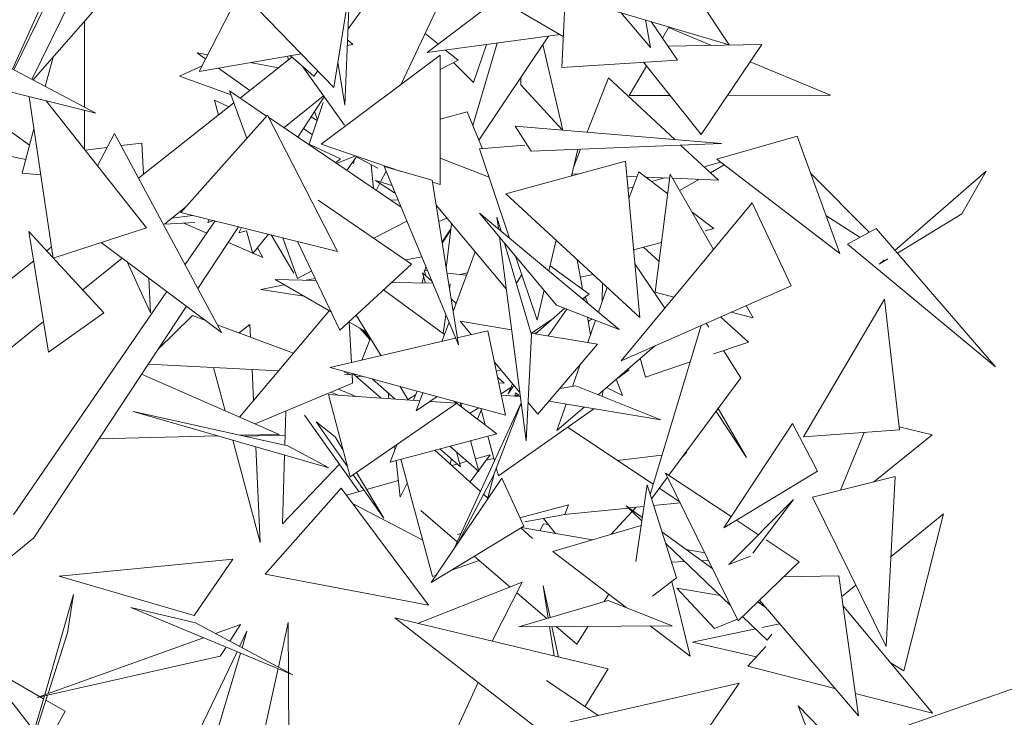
# Model space of a CAD drawing. Header units: metres. Extents: x -14.5 to 19.7, y -19.1 to 4.
# Tile 198 of 218: x 18.713 to 18.919, y 2.724 to 2.871. Entities that reach past the tile are written whole.
import ezdxf

# ---------------------------------------------------------------- set-up
doc = ezdxf.new("R2010")
doc.units = ezdxf.units.M
doc.layers.add('G-IMPT', color=7, linetype='Continuous', lineweight=5)
doc.layers.add('L-PLNT', color=7, linetype='Continuous', lineweight=5, true_color=0x005900)

# ---------------------------------------------------------------- blocks, each defined once
blk = doc.blocks.new('ÁRVORES ORNAMENTAIS - Pequeno e Médio Porte - Ipê-roxo-2976198-A')
at = {"layer": 'G-IMPT', "color": 253, "true_color": 0xaaaaaa}
for p, q in [((8.30369, 2.85652), (8.27503, 2.88609)), ((8.24059, 2.85807), (8.26329, 2.88407)), ((8.30369, 2.85652), (8.30749, 2.88032)), ((8.37605, 2.88137), (8.38657, 2.86548)), ((8.32781, 2.87843), (8.31778, 2.8572)), ((8.24379, 2.87697), (8.23628, 2.86035)), ((8.28408, 2.87676), (8.27546, 2.85987)), ((8.31293, 2.87746), (8.30664, 2.8688)), ((8.38657, 2.86548), (8.34866, 2.87672)), ((8.24318, 2.87376), (8.23656, 2.86021)), ((8.24032, 2.85822), (8.24852, 2.87485)), ((8.30688, 2.87459), (8.30598, 2.8528)), ((8.337, 2.87424), (8.32326, 2.86385)), ((8.35148, 2.86072), (8.35218, 2.87568)), ((8.35178, 2.86721), (8.3407, 2.87362)), ((8.36384, 2.87222), (8.37004, 2.86487)), ((8.25142, 2.85234), (8.25142, 2.87047)), ((8.37004, 2.86487), (8.36901, 2.87069)), ((8.37573, 2.86225), (8.3702, 2.87034)), ((8.3228, 2.86783), (8.32558, 2.8656)), ((8.3511, 2.8676), (8.32326, 2.86385)), ((8.37258, 2.86686), (8.37386, 2.86908)), ((8.37386, 2.86908), (8.38282, 2.86533)), ((8.2262, 2.86569), (8.25374, 2.85111)), ((8.30767, 2.86552), (8.3065, 2.86531)), ((8.30655, 2.86651), (8.30767, 2.86552)), ((8.3379, 2.86582), (8.33281, 2.84852)), ((8.33565, 2.86552), (8.33296, 2.85756)), ((8.3487, 2.86728), (8.3341, 2.84545)), ((8.35168, 2.84756), (8.34752, 2.86552)), ((8.39339, 2.86552), (8.37373, 2.86517)), ((8.39339, 2.86552), (8.38069, 2.84668)), ((8.27724, 2.86335), (8.27499, 2.86376)), ((8.2768, 2.86248), (8.27499, 2.86376)), ((8.29681, 2.86361), (8.27546, 2.85987)), ((8.32711, 2.86437), (8.32973, 2.86227)), ((8.24482, 2.86291), (8.24316, 2.85671)), ((8.29489, 2.86288), (8.28402, 2.8543)), ((8.29206, 2.86065), (8.2861, 2.86174)), ((8.29417, 2.86232), (8.29394, 2.86311)), ((8.29452, 2.86321), (8.29944, 2.85888)), ((8.32593, 2.86329), (8.30098, 2.84463)), ((8.30453, 2.86181), (8.30598, 2.8528)), ((8.32593, 2.86329), (8.32594, 2.83615)), ((8.32973, 2.86227), (8.32593, 2.86031)), ((8.33296, 2.85756), (8.32877, 2.86177)), ((8.35148, 2.86072), (8.37573, 2.86225)), ((8.36857, 2.8618), (8.38069, 2.84668)), ((8.39096, 2.86192), (8.40777, 2.85488)), ((8.22044, 2.8594), (8.25374, 2.85111)), ((8.27606, 2.86103), (8.27131, 2.85891)), ((8.28607, 2.85592), (8.27949, 2.86058)), ((8.29719, 2.86087), (8.30592, 2.84863)), ((8.30028, 2.86003), (8.29944, 2.85888)), ((8.36561, 2.85483), (8.36919, 2.86102)), ((8.28211, 2.85498), (8.27131, 2.85891)), ((8.34287, 2.85704), (8.34285, 2.85854)), ((8.35679, 2.84713), (8.36127, 2.85857)), ((8.36127, 2.85857), (8.37513, 2.84562)), ((8.28541, 2.84584), (8.28181, 2.8558)), ((8.28181, 2.8558), (8.28958, 2.85053)), ((8.35162, 2.84756), (8.34287, 2.85704)), ((8.23978, 2.85459), (8.24483, 2.82075)), ((8.26438, 2.82706), (8.24334, 2.8537)), ((8.28273, 2.85328), (8.26274, 2.8375)), ((8.28165, 2.85243), (8.27862, 2.85384)), ((8.27948, 2.85072), (8.27862, 2.85384)), ((8.30153, 2.85477), (8.29321, 2.84806)), ((8.2961, 2.84611), (8.30167, 2.85458)), ((8.30142, 2.85335), (8.29852, 2.8446)), ((8.36561, 2.85483), (8.37414, 2.85484)), ((8.3862, 2.85486), (8.40777, 2.85488)), ((8.25141, 2.84348), (8.25142, 2.85169)), ((8.29963, 2.85147), (8.30021, 2.8497)), ((8.32593, 2.84987), (8.33159, 2.85141)), ((8.33159, 2.85141), (8.33485, 2.84367)), ((8.23153, 2.85043), (8.23987, 2.84443)), ((8.27161, 2.83033), (8.28973, 2.85069)), ((8.30444, 2.82211), (8.28973, 2.85069)), ((8.28994, 2.85029), (8.31776, 2.8314)), ((8.30018, 2.84959), (8.29892, 2.85039)), ((8.24079, 2.84785), (8.2383, 2.83855)), ((8.25411, 2.84007), (8.25771, 2.84685)), ((8.28012, 2.80515), (8.25771, 2.84685)), ((8.29919, 2.84662), (8.29731, 2.84795)), ((8.34502, 2.84315), (8.34167, 2.84838)), ((8.38496, 2.8448), (8.34167, 2.84838)), ((8.25908, 2.84432), (8.26343, 2.84487)), ((8.26343, 2.84487), (8.26377, 2.83831)), ((8.30507, 2.84155), (8.29788, 2.8449)), ((8.34502, 2.84315), (8.38496, 2.8448)), ((8.38397, 2.84147), (8.40079, 2.8463)), ((8.40079, 2.8463), (8.40973, 2.82169)), ((8.22381, 2.84447), (8.23906, 2.84141)), ((8.25152, 2.84335), (8.25617, 2.84395)), ((8.30098, 2.84463), (8.3178, 2.83891)), ((8.34371, 2.84441), (8.33421, 2.84362)), ((8.34049, 2.82494), (8.33421, 2.84362)), ((8.3548, 2.84356), (8.35347, 2.83794)), ((8.35389, 2.83972), (8.3554, 2.84358)), ((8.37638, 2.84445), (8.38429, 2.83705)), ((8.30507, 2.84155), (8.30402, 2.84073)), ((8.30823, 2.84217), (8.30426, 2.84056)), ((8.30846, 2.84209), (8.30642, 2.83909)), ((8.30791, 2.84128), (8.3078, 2.84053)), ((8.31291, 2.83963), (8.3084, 2.842)), ((8.33621, 2.83769), (8.32593, 2.84168)), ((8.36482, 2.84103), (8.33973, 2.8342)), ((8.36482, 2.84103), (8.36783, 2.80831)), ((8.38473, 2.84088), (8.3815, 2.83996)), ((8.38397, 2.84147), (8.40973, 2.82169)), ((8.31151, 2.84036), (8.31199, 2.83531)), ((8.31461, 2.83895), (8.31345, 2.8367)), ((8.3142, 2.83992), (8.3298, 2.80252)), ((8.3142, 2.83992), (8.32427, 2.8371)), ((8.36554, 2.83324), (8.3676, 2.83881)), ((8.3676, 2.83881), (8.37367, 2.83423)), ((8.38261, 2.83862), (8.38552, 2.84027)), ((8.42132, 2.82233), (8.44041, 2.83898)), ((8.43532, 2.83), (8.44041, 2.83898)), ((8.24223, 2.83817), (8.2383, 2.83855)), ((8.31243, 2.837), (8.31642, 2.83443)), ((8.31243, 2.837), (8.31584, 2.83599)), ((8.3298, 2.80252), (8.32427, 2.8371)), ((8.32434, 2.83669), (8.32594, 2.83615)), ((8.35358, 2.83842), (8.35498, 2.83835)), ((8.36511, 2.8379), (8.36723, 2.83781)), ((8.36903, 2.83773), (8.37408, 2.83751)), ((8.37306, 2.83755), (8.3703, 2.83677)), ((8.37106, 2.81356), (8.37419, 2.83834)), ((8.38329, 2.82257), (8.37419, 2.83834)), ((8.37468, 2.83748), (8.38429, 2.83705)), ((8.37615, 2.83494), (8.38018, 2.83723)), ((8.40361, 2.83854), (8.41593, 2.82614)), ((8.31331, 2.83643), (8.31255, 2.83494)), ((8.36643, 2.83566), (8.36534, 2.83535)), ((8.30036, 2.8329), (8.31997, 2.81948)), ((8.31711, 2.83294), (8.31557, 2.83288)), ((8.36783, 2.80831), (8.33973, 2.8342)), ((8.27264, 2.83149), (8.26813, 2.82785)), ((8.27161, 2.83033), (8.30444, 2.82211)), ((8.33983, 2.81426), (8.32512, 2.83182)), ((8.39141, 2.83236), (8.36389, 2.79919)), ((8.37879, 2.83036), (8.38331, 2.82696)), ((8.39141, 2.83236), (8.39954, 2.81493)), ((8.27411, 2.8297), (8.2697, 2.82912)), ((8.27248, 2.81936), (8.27878, 2.82853)), ((8.2775, 2.82885), (8.27722, 2.82821)), ((8.27852, 2.8286), (8.27722, 2.82821)), ((8.31207, 2.82489), (8.31896, 2.8285)), ((8.32739, 2.8291), (8.32566, 2.82844)), ((8.35038, 2.81086), (8.3342, 2.83019)), ((8.3342, 2.83019), (8.36346, 2.80579)), ((8.33872, 2.82641), (8.33786, 2.82934)), ((8.33786, 2.82934), (8.33816, 2.82704)), ((8.40684, 2.82965), (8.414, 2.82509)), ((8.42182, 2.82176), (8.43532, 2.83)), ((8.23973, 2.82633), (8.24385, 2.80103)), ((8.23973, 2.82633), (8.25544, 2.80925)), ((8.26438, 2.82706), (8.24483, 2.82075)), ((8.2745, 2.82823), (8.26813, 2.82783)), ((8.27219, 2.82809), (8.27703, 2.82599)), ((8.27518, 2.81433), (8.28371, 2.8273)), ((8.2843, 2.82715), (8.28372, 2.82603)), ((8.28532, 2.82646), (8.28372, 2.82603)), ((8.28667, 2.82171), (8.28533, 2.82644)), ((8.32823, 2.82684), (8.32635, 2.82412)), ((8.3282, 2.82663), (8.32638, 2.8239)), ((8.32836, 2.82794), (8.32723, 2.8186)), ((8.3815, 2.82647), (8.38331, 2.82696)), ((8.41735, 2.82692), (8.41134, 2.82364)), ((8.41735, 2.82692), (8.44242, 2.79793)), ((8.28667, 2.82171), (8.28994, 2.82574)), ((8.29056, 2.82558), (8.29527, 2.81754)), ((8.29602, 2.81648), (8.29295, 2.82498)), ((8.30494, 2.80565), (8.29608, 2.8242)), ((8.33841, 2.82516), (8.34397, 2.78243)), ((8.35027, 2.82449), (8.34874, 2.81806)), ((8.24448, 2.82309), (8.24346, 2.82228)), ((8.25491, 2.824), (8.28012, 2.80515)), ((8.28156, 2.82402), (8.28875, 2.82089)), ((8.28875, 2.82089), (8.28765, 2.82292)), ((8.34513, 2.80464), (8.33946, 2.8239)), ((8.36653, 2.82245), (8.37238, 2.82402)), ((8.37188, 2.82002), (8.36858, 2.823)), ((8.41134, 2.82364), (8.44242, 2.79793)), ((8.24074, 2.82013), (8.22295, 2.80609)), ((8.25929, 2.82073), (8.25102, 2.81406)), ((8.32209, 2.82102), (8.31873, 2.82034)), ((8.33331, 2.82204), (8.32868, 2.80957)), ((8.34628, 2.80772), (8.34177, 2.82115)), ((8.35578, 2.81421), (8.35467, 2.82043)), ((8.418, 2.81943), (8.41985, 2.82056)), ((8.418, 2.81943), (8.41903, 2.82033)), ((8.26034, 2.81994), (8.26526, 2.80925)), ((8.29602, 2.81648), (8.29902, 2.81805)), ((8.30494, 2.80565), (8.31997, 2.81948)), ((8.32262, 2.81815), (8.32332, 2.81806)), ((8.32262, 2.81815), (8.32293, 2.81702)), ((8.32275, 2.81813), (8.32293, 2.819)), ((8.35722, 2.81317), (8.349, 2.81914)), ((8.37307, 2.81024), (8.3668, 2.81952)), ((8.26489, 2.81654), (8.26526, 2.80925)), ((8.30312, 2.80947), (8.29135, 2.81623)), ((8.29999, 2.81603), (8.29135, 2.81623)), ((8.29977, 2.81647), (8.29785, 2.81608)), ((8.32219, 2.8155), (8.32247, 2.81684)), ((8.32426, 2.81581), (8.32223, 2.81766)), ((8.32287, 2.81549), (8.32223, 2.81766)), ((8.32739, 2.8176), (8.33148, 2.81713)), ((8.33166, 2.81761), (8.33012, 2.81728)), ((8.34307, 2.81727), (8.34194, 2.81549)), ((8.35533, 2.81675), (8.35807, 2.81731)), ((8.29325, 2.81514), (8.28837, 2.81415)), ((8.29735, 2.81278), (8.28837, 2.81415)), ((8.32687, 2.80472), (8.31409, 2.81407)), ((8.32441, 2.81545), (8.31581, 2.81565)), ((8.32793, 2.81424), (8.32809, 2.81536)), ((8.34777, 2.81398), (8.34628, 2.80772)), ((8.36098, 2.81462), (8.35915, 2.80938)), ((8.36003, 2.8155), (8.35995, 2.81166)), ((8.39954, 2.81493), (8.36389, 2.79919)), ((8.23648, 2.7669), (8.26863, 2.81374)), ((8.32929, 2.81123), (8.32826, 2.81217)), ((8.35722, 2.81317), (8.35577, 2.8122)), ((8.35621, 2.81183), (8.3561, 2.81243)), ((8.35639, 2.81262), (8.3569, 2.81126)), ((8.37106, 2.81356), (8.37497, 2.81254)), ((8.40217, 2.78328), (8.41912, 2.81213)), ((8.42227, 2.78471), (8.41912, 2.81213)), ((8.24076, 2.76205), (8.27276, 2.81065)), ((8.30272, 2.8097), (8.28392, 2.78739)), ((8.35209, 2.8102), (8.34596, 2.80487)), ((8.35253, 2.81003), (8.34863, 2.80442)), ((8.35038, 2.81086), (8.36346, 2.80579)), ((8.3916, 2.80819), (8.39011, 2.81076)), ((8.24385, 2.80103), (8.25544, 2.80925)), ((8.27401, 2.80873), (8.26678, 2.80158)), ((8.27401, 2.80873), (8.27664, 2.80774)), ((8.31359, 2.80027), (8.30837, 2.8088)), ((8.32662, 2.80491), (8.32717, 2.80884)), ((8.34963, 2.80806), (8.3451, 2.80501)), ((8.35749, 2.80466), (8.35683, 2.80836)), ((8.35855, 2.80769), (8.35693, 2.80305)), ((8.357, 2.80741), (8.35784, 2.80797)), ((8.39058, 2.80311), (8.38474, 2.80839)), ((8.387, 2.80939), (8.3916, 2.80819)), ((8.2428, 2.80744), (8.22424, 2.79248)), ((8.27924, 2.80677), (8.29523, 2.8008)), ((8.28383, 2.80506), (8.28608, 2.8068)), ((8.28608, 2.8068), (8.2862, 2.80417)), ((8.3106, 2.80517), (8.3068, 2.80736)), ((8.30688, 2.80731), (8.30736, 2.79881)), ((8.31122, 2.80365), (8.30911, 2.80603)), ((8.3113, 2.80386), (8.30982, 2.80562)), ((8.32782, 2.80727), (8.32633, 2.80326)), ((8.33248, 2.8047), (8.33014, 2.80749)), ((8.34094, 2.8057), (8.33014, 2.80749)), ((8.38067, 2.80659), (8.36998, 2.77116)), ((8.38174, 2.80707), (8.38226, 2.80625)), ((8.30287, 2.79776), (8.32921, 2.80393)), ((8.30951, 2.79931), (8.31134, 2.80396)), ((8.32956, 2.80402), (8.33594, 2.80551)), ((8.33969, 2.78782), (8.33594, 2.80551)), ((8.34513, 2.80464), (8.34397, 2.78243)), ((8.35894, 2.80271), (8.34502, 2.80502)), ((8.3456, 2.80535), (8.3462, 2.80508)), ((8.34645, 2.78799), (8.35894, 2.80271)), ((8.37087, 2.80227), (8.35912, 2.79207)), ((8.39058, 2.80311), (8.38331, 2.80064)), ((8.36901, 2.79578), (8.36793, 2.79972)), ((8.38537, 2.80134), (8.38901, 2.79559)), ((8.26477, 2.79852), (8.2921, 2.79709)), ((8.27844, 2.7978), (8.28087, 2.78872)), ((8.28653, 2.79738), (8.28684, 2.79085)), ((8.33969, 2.78782), (8.30287, 2.79776)), ((8.34266, 2.79253), (8.33735, 2.79888)), ((8.35531, 2.79843), (8.3537, 2.79383)), ((8.37837, 2.79896), (8.36901, 2.79578)), ((8.26335, 2.79636), (8.29222, 2.78377)), ((8.30592, 2.79681), (8.30733, 2.79628)), ((8.30592, 2.79636), (8.30733, 2.79628)), ((8.30749, 2.79651), (8.30761, 2.79453)), ((8.30774, 2.79645), (8.3136, 2.79137)), ((8.30818, 2.79597), (8.30978, 2.7959)), ((8.31167, 2.79538), (8.31655, 2.79117)), ((8.33774, 2.79705), (8.3387, 2.79727)), ((8.33801, 2.79578), (8.33937, 2.79451)), ((8.36287, 2.79533), (8.36416, 2.79189)), ((8.3656, 2.79727), (8.363, 2.79544)), ((8.3656, 2.79727), (8.36452, 2.79676)), ((8.38901, 2.79559), (8.37392, 2.7752)), ((8.30761, 2.79453), (8.28719, 2.78597)), ((8.30463, 2.79328), (8.30837, 2.79171)), ((8.31921, 2.7911), (8.31756, 2.7938)), ((8.33826, 2.79456), (8.33937, 2.79451)), ((8.34077, 2.79357), (8.33874, 2.7923)), ((8.34019, 2.79229), (8.34113, 2.79436)), ((8.3414, 2.79403), (8.34019, 2.79229)), ((8.35444, 2.79395), (8.35104, 2.7934)), ((8.35444, 2.79395), (8.37223, 2.78681)), ((8.36416, 2.79189), (8.36087, 2.79359)), ((8.30709, 2.77484), (8.30256, 2.7921)), ((8.30256, 2.7921), (8.32171, 2.79083)), ((8.30303, 2.79261), (8.3048, 2.79195)), ((8.31509, 2.79243), (8.31523, 2.79126)), ((8.32082, 2.79204), (8.31921, 2.7911)), ((8.3204, 2.79092), (8.32112, 2.79283)), ((8.32233, 2.79251), (8.32092, 2.78872)), ((8.32534, 2.7917), (8.32092, 2.78872)), ((8.33881, 2.79197), (8.34269, 2.79172)), ((8.34177, 2.79246), (8.34159, 2.79179)), ((8.34272, 2.79206), (8.34168, 2.79189)), ((8.34277, 2.79171), (8.34168, 2.79189)), ((8.34177, 2.79246), (8.34245, 2.79201)), ((8.36015, 2.79297), (8.35994, 2.79175)), ((8.30709, 2.77484), (8.32948, 2.79032)), ((8.32385, 2.79069), (8.32948, 2.79032)), ((8.32875, 2.79077), (8.33785, 2.78391)), ((8.34294, 2.79035), (8.32888, 2.7598)), ((8.33016, 2.79039), (8.3304, 2.78953)), ((8.33024, 2.79037), (8.33048, 2.78947)), ((8.33053, 2.78943), (8.33026, 2.79037)), ((8.33404, 2.78935), (8.33218, 2.78819)), ((8.33537, 2.78578), (8.33446, 2.78923)), ((8.34295, 2.79032), (8.33713, 2.77517)), ((8.33817, 2.77505), (8.35817, 2.78915)), ((8.34645, 2.78799), (8.34439, 2.79046)), ((8.37223, 2.78681), (8.34876, 2.79071)), ((8.35239, 2.79011), (8.35044, 2.78455)), ((8.35613, 2.78949), (8.35044, 2.78455)), ((8.38425, 2.78916), (8.39018, 2.77894)), ((8.30261, 2.77678), (8.26158, 2.78855)), ((8.294, 2.78136), (8.26158, 2.78855)), ((8.29362, 2.78866), (8.2934, 2.78149)), ((8.29754, 2.7878), (8.30889, 2.77176)), ((8.33456, 2.78885), (8.3338, 2.78697)), ((8.39018, 2.77894), (8.3838, 2.78855)), ((8.29994, 2.7864), (8.30651, 2.77704)), ((8.29994, 2.7864), (8.30396, 2.78323)), ((8.35264, 2.78525), (8.37063, 2.77332)), ((8.38544, 2.76419), (8.39986, 2.78603)), ((8.40507, 2.77604), (8.39986, 2.78603)), ((8.4222, 2.78537), (8.42911, 2.78368)), ((8.25444, 2.78283), (8.27936, 2.78345)), ((8.28404, 2.78357), (8.29222, 2.78377)), ((8.28489, 2.78338), (8.29347, 2.78359)), ((8.30561, 2.78048), (8.30396, 2.78323)), ((8.31547, 2.77797), (8.33785, 2.78391)), ((8.33735, 2.7782), (8.33598, 2.78342)), ((8.40217, 2.78328), (8.42227, 2.78471)), ((8.40992, 2.77206), (8.41484, 2.78418)), ((8.41682, 2.77377), (8.42911, 2.78368)), ((8.28252, 2.78255), (8.28825, 2.76108)), ((8.2873, 2.78118), (8.28825, 2.76108)), ((8.30261, 2.77678), (8.294, 2.78136)), ((8.31547, 2.77797), (8.31685, 2.78159)), ((8.31638, 2.78126), (8.31646, 2.78056)), ((8.32798, 2.78129), (8.3341, 2.776)), ((8.33234, 2.78245), (8.3341, 2.776)), ((8.29334, 2.77944), (8.29292, 2.765)), ((8.33441, 2.7718), (8.32484, 2.78045)), ((8.32588, 2.78073), (8.33024, 2.77696)), ((8.32939, 2.78008), (8.33024, 2.77696)), ((8.33222, 2.77378), (8.33643, 2.77948)), ((8.33643, 2.77948), (8.33339, 2.77862)), ((8.36312, 2.7783), (8.37247, 2.77939)), ((8.37666, 2.7789), (8.37767, 2.78)), ((8.30484, 2.77749), (8.29292, 2.765)), ((8.31672, 2.7783), (8.3176, 2.77063)), ((8.32436, 2.75397), (8.31771, 2.77856)), ((8.32832, 2.77862), (8.32803, 2.77757)), ((8.32955, 2.77755), (8.32841, 2.77723)), ((8.33164, 2.77813), (8.33004, 2.77769)), ((8.33559, 2.77834), (8.33722, 2.77869)), ((8.33817, 2.77505), (8.33773, 2.77673)), ((8.30774, 2.77529), (8.31413, 2.76618)), ((8.31413, 2.76618), (8.30842, 2.77576)), ((8.33713, 2.77517), (8.32959, 2.76084)), ((8.33718, 2.77517), (8.33593, 2.77043)), ((8.37364, 2.77482), (8.37027, 2.77026)), ((8.38846, 2.74469), (8.37323, 2.77566)), ((8.38698, 2.76652), (8.37323, 2.77566)), ((8.40507, 2.77604), (8.38544, 2.76419)), ((8.40403, 2.7706), (8.42138, 2.77491)), ((8.40978, 2.71785), (8.57882, 2.77635)), ((8.42138, 2.77491), (8.4195, 2.73925)), ((8.30948, 2.77253), (8.30905, 2.77342)), ((8.3172, 2.77409), (8.31053, 2.77222)), ((8.31906, 2.77356), (8.3176, 2.77063)), ((8.32408, 2.75272), (8.3389, 2.77456)), ((8.3435, 2.76453), (8.3389, 2.77456)), ((8.36935, 2.77317), (8.36699, 2.75711)), ((8.37548, 2.75365), (8.36935, 2.77317)), ((8.28928, 2.75442), (8.3052, 2.77249)), ((8.3052, 2.77249), (8.32352, 2.74797)), ((8.31, 2.77207), (8.30629, 2.77103)), ((8.33603, 2.77033), (8.33505, 2.77122)), ((8.3719, 2.77247), (8.3762, 2.76963)), ((8.40403, 2.7706), (8.4195, 2.73925)), ((8.32231, 2.76156), (8.30758, 2.7693)), ((8.3427, 2.76628), (8.35286, 2.769)), ((8.35286, 2.769), (8.35211, 2.76698)), ((8.36825, 2.76566), (8.36498, 2.76877)), ((8.36834, 2.76632), (8.36498, 2.76877)), ((8.36559, 2.76833), (8.36868, 2.76863)), ((8.36638, 2.76775), (8.36704, 2.76847)), ((8.37072, 2.76883), (8.37632, 2.76938)), ((8.40007, 2.77009), (8.38652, 2.75644)), ((8.40007, 2.77009), (8.39153, 2.75886)), ((8.32955, 2.76125), (8.32188, 2.76782)), ((8.34371, 2.76541), (8.35211, 2.76698)), ((8.35194, 2.76699), (8.36546, 2.76831)), ((8.36184, 2.76282), (8.36623, 2.76758)), ((8.4205, 2.75814), (8.43151, 2.76707)), ((8.42315, 2.73416), (8.43151, 2.76707)), ((8.3435, 2.76453), (8.32408, 2.75272)), ((8.34686, 2.76355), (8.34762, 2.76502)), ((8.34762, 2.76502), (8.34869, 2.76483)), ((8.35015, 2.76299), (8.34764, 2.76615)), ((8.3681, 2.76466), (8.34955, 2.75922)), ((8.39273, 2.7627), (8.38809, 2.76578)), ((8.32959, 2.76278), (8.33035, 2.76298)), ((8.32959, 2.76278), (8.33032, 2.76291)), ((8.3453, 2.76196), (8.34287, 2.76415)), ((8.35788, 2.76166), (8.34297, 2.76421)), ((8.38313, 2.75553), (8.37245, 2.76332)), ((8.20246, 2.73086), (8.24076, 2.76205)), ((8.38687, 2.7479), (8.37319, 2.76094)), ((8.40125, 2.75704), (8.39433, 2.76164)), ((8.34064, 2.75175), (8.3331, 2.75821)), ((8.34955, 2.75922), (8.36497, 2.74743)), ((8.37751, 2.75963), (8.38146, 2.75891)), ((8.38652, 2.75644), (8.39104, 2.75823)), ((8.28252, 2.75756), (8.2461, 2.75404)), ((8.28252, 2.75756), (8.27437, 2.74575)), ((8.33417, 2.75729), (8.32836, 2.75532)), ((8.37444, 2.75697), (8.37724, 2.75709)), ((8.38079, 2.75723), (8.38226, 2.75729)), ((8.38846, 2.74469), (8.40125, 2.75704)), ((8.27437, 2.74575), (8.2461, 2.75404)), ((8.28928, 2.75442), (8.32352, 2.74797)), ((8.3251, 2.75422), (8.32436, 2.75397)), ((8.39796, 2.75387), (8.40954, 2.75412)), ((8.40954, 2.75412), (8.41364, 2.72472)), ((8.34318, 2.75275), (8.32142, 2.74415)), ((8.33686, 2.74041), (8.34318, 2.75275)), ((8.349, 2.74535), (8.34759, 2.75199)), ((8.34863, 2.74525), (8.34759, 2.75199)), ((8.37548, 2.75365), (8.37045, 2.74986)), ((8.3745, 2.75291), (8.37835, 2.73722)), ((8.41015, 2.74974), (8.41313, 2.75216)), ((8.24906, 2.75018), (8.24304, 2.72915)), ((8.24785, 2.74215), (8.24906, 2.75018)), ((8.34834, 2.74516), (8.34205, 2.75054)), ((8.36036, 2.74871), (8.36133, 2.75022)), ((8.37557, 2.7515), (8.38474, 2.74994)), ((8.37557, 2.7515), (8.38348, 2.74302)), ((8.36116, 2.74895), (8.34244, 2.74342)), ((8.37461, 2.74361), (8.36116, 2.74895)), ((8.39438, 2.74731), (8.39255, 2.74865)), ((8.39261, 2.7486), (8.39339, 2.74847)), ((8.39293, 2.74901), (8.41364, 2.72472)), ((8.41041, 2.74784), (8.42917, 2.72528)), ((8.24409, 2.71742), (8.22153, 2.74639)), ((8.29504, 2.73336), (8.26112, 2.74743)), ((8.27465, 2.74425), (8.26112, 2.74743)), ((8.29504, 2.73336), (8.27465, 2.74425)), ((8.28409, 2.74391), (8.27883, 2.74202)), ((8.28409, 2.74391), (8.28186, 2.7404)), ((8.29204, 2.73496), (8.29409, 2.74431)), ((8.29428, 2.70268), (8.29409, 2.74431)), ((8.36117, 2.73457), (8.31648, 2.7453)), ((8.34864, 2.72031), (8.31648, 2.7453)), ((8.3883, 2.74501), (8.38348, 2.74302)), ((8.39455, 2.74059), (8.38935, 2.74555)), ((8.39716, 2.74405), (8.39338, 2.74326)), ((8.24785, 2.74215), (8.24374, 2.7294)), ((8.28392, 2.7393), (8.28545, 2.74248)), ((8.28442, 2.73903), (8.28545, 2.74248)), ((8.37461, 2.74361), (8.34244, 2.74342)), ((8.34986, 2.73729), (8.34891, 2.74346)), ((8.35076, 2.73707), (8.3494, 2.74346)), ((8.35461, 2.73979), (8.35031, 2.74347)), ((8.35461, 2.73979), (8.35701, 2.74351)), ((8.37001, 2.74358), (8.37835, 2.73722)), ((8.39205, 2.74297), (8.37888, 2.74019)), ((8.39455, 2.74059), (8.39551, 2.74185)), ((8.27634, 2.74112), (8.24144, 2.72858)), ((8.39228, 2.7371), (8.37888, 2.74019)), ((8.2693, 2.70878), (8.28339, 2.73819)), ((8.27434, 2.7053), (8.28408, 2.7379)), ((8.28107, 2.73915), (8.27984, 2.73722)), ((8.39426, 2.73928), (8.3905, 2.73515)), ((8.27984, 2.73722), (8.24144, 2.72858)), ((8.4203, 2.73595), (8.42315, 2.73416)), ((8.2428, 2.7283), (8.23155, 2.73478)), ((8.28501, 2.70286), (8.29197, 2.73463)), ((8.36117, 2.73457), (8.35632, 2.72664)), ((8.3905, 2.73515), (8.40871, 2.7305)), ((8.33392, 2.73175), (8.32818, 2.71928)), ((8.34824, 2.73216), (8.35906, 2.72478)), ((8.35328, 2.72345), (8.38868, 2.73157)), ((8.36974, 2.70399), (8.38868, 2.73157)), ((8.41299, 2.72941), (8.42917, 2.72528)), ((8.24297, 2.72892), (8.24087, 2.72156)), ((8.24363, 2.72907), (8.24111, 2.72124)), ((8.24731, 2.72569), (8.24329, 2.72801)), ((8.24731, 2.72569), (8.24334, 2.71838)), ((8.42501, 2.70226), (8.40101, 2.72682)), ((8.40101, 2.72682), (8.40842, 2.70738))]:
    blk.add_line(p, q, dxfattribs=at)

msp = doc.modelspace()

# ---------------------------------------------------------------- block references
at = {"layer": 'L-PLNT', "color": 253, "true_color": 0xaaaaaa}
msp.add_blockref('ÁRVORES ORNAMENTAIS - Pequeno e Médio Porte - Ipê-roxo-2976198-A', (10.47483, 0), dxfattribs=at)

doc.saveas('drawing.dxf')
